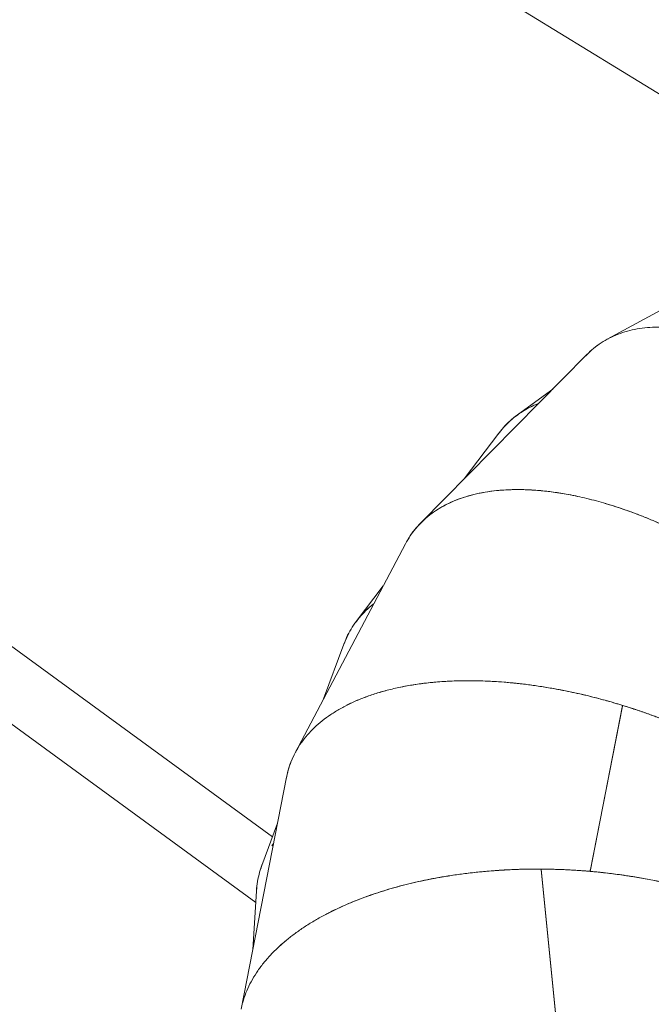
# Model space of a CAD drawing. Extents: x 5459245 to 5462690, y 5971016 to 5972523.
# Tile 41 of 198: x 5462440.842 to 5462441.603, y 5972214.079 to 5972215.264. Entities that reach past the tile are written whole.
import ezdxf

# ---------------------------------------------------------------- set-up
doc = ezdxf.new("R2010")
doc.units = 0
doc.layers.add('A_MAŁA ARCHITEKTURA', color=195, linetype='CONTINUOUS', lineweight=9)
doc.layers.add('ADT CCTV', color=102, linetype='CONTINUOUS')

# ---------------------------------------------------------------- blocks, each defined once
blk = doc.blocks.new('MEGA')
at = {"layer": 'A_MAŁA ARCHITEKTURA'}
for p, q in [((5462443.5402, 5972220.7256), (5462443.4775, 5972219.9259)), ((5462443.5555, 5972219.9501), (5462443.6158, 5972220.7197)), ((5462444.5612, 5972220.615), (5462444.5612, 5972216.3794)), ((5462443.9398, 5972219.9985), (5462443.6559, 5972219.9799)), ((5462443.7981, 5972219.9984), (5462443.7292, 5972219.9847)), ((5462443.8828, 5972219.9948), (5462443.8292, 5972220)), ((5462444.248, 5972219.9319), (5462443.9708, 5972219.996)), ((5462444.1123, 5972219.9725), (5462444.0435, 5972219.9792)), ((5462443.6255, 5972219.9733), (5462443.359, 5972219.8735)), ((5462444.1913, 5972219.945), (5462444.1426, 5972219.965)), ((5462443.5727, 5972219.9536), (5462443.5192, 5972219.9429)), ((5462443.549, 5972219.9447), (5462443.5455, 5972219.945)), ((5462443.4898, 5972219.9324), (5462443.427, 5972219.899)), ((5462443.4887, 5972219.9317), (5462443.4938, 5972219.9343)), ((5462444.5239, 5972219.7791), (5462444.2769, 5972219.9205)), ((5462443.9111, 5972219.6739), (5462443.7204, 5972219.6024)), ((5462443.9111, 5972219.6738), (5462443.7204, 5972219.6024)), ((5462443.9101, 5972219.6735), (5462443.7205, 5972219.6025)), ((5462443.9101, 5972219.6735), (5462443.9111, 5972219.6739)), ((5462443.6918, 5972219.6542), (5462443.5298, 5972219.5307)), ((5462443.6917, 5972219.6542), (5462443.5298, 5972219.5307)), ((5462443.6909, 5972219.6536), (5462443.5299, 5972219.5308)), ((5462443.6909, 5972219.6536), (5462443.6917, 5972219.6542)), ((5462443.7214, 5972219.6028), (5462443.7216, 5972219.6028)), ((5462443.7215, 5972219.6028), (5462443.7217, 5972219.6028)), ((5462443.7218, 5972219.603), (5462443.722, 5972219.603))]:
    blk.add_line(p, q, dxfattribs=at)
for points, knots in [([(5462443.858, 5972219.9932), (5462443.856, 5972219.9939), (5462443.8503, 5972219.9961), (5462443.8407, 5972219.9984), (5462443.8293, 5972220.0002), (5462443.818, 5972220.0007), (5462443.8071, 5972220.0001), (5462443.8001, 5972219.9987), (5462443.7969, 5972219.9981)], [0, 0, 0, 0, 0.09753, 0.2828409, 0.467534, 0.6529136, 0.8383618, 1, 1, 1, 1]), ([(5462443.858, 5972219.9932), (5462443.8569, 5972219.9936), (5462443.8521, 5972219.9956), (5462443.8434, 5972219.9978), (5462443.8321, 5972219.9999), (5462443.8207, 5972220.0006), (5462443.8094, 5972220.0003), (5462443.8019, 5972219.999), (5462443.7981, 5972219.9984)], [0, 0, 0, 0, 0.055611, 0.244237, 0.432925, 0.622195, 0.81139, 1, 1, 1, 1]), ([(5462444.1268, 5972219.6294), (5462444.1269, 5972219.6336), (5462444.1272, 5972219.6418), (5462444.1274, 5972219.6536), (5462444.1274, 5972219.6651), (5462444.1272, 5972219.6767), (5462444.1267, 5972219.6886), (5462444.1261, 5972219.7007), (5462444.1254, 5972219.7115), (5462444.1245, 5972219.7212), (5462444.1237, 5972219.7294), (5462444.1228, 5972219.7373), (5462444.1219, 5972219.7451), (5462444.1208, 5972219.7527), (5462444.1197, 5972219.7601), (5462444.1186, 5972219.7673), (5462444.117, 5972219.7764), (5462444.1149, 5972219.7874), (5462444.1121, 5972219.8001), (5462444.1091, 5972219.8123), (5462444.106, 5972219.824), (5462444.1026, 5972219.8354), (5462444.099, 5972219.8465), (5462444.0952, 5972219.8572), (5462444.0913, 5972219.8674), (5462444.0872, 5972219.8772), (5462444.083, 5972219.8866), (5462444.0776, 5972219.8976), (5462444.0709, 5972219.91), (5462444.0628, 5972219.9234), (5462444.0543, 5972219.9357), (5462444.0453, 5972219.947), (5462444.036, 5972219.9573), (5462444.0263, 5972219.9665), (5462444.0162, 5972219.9746), (5462444.0059, 5972219.9816), (5462443.9953, 5972219.9874), (5462443.9845, 5972219.9921), (5462443.9735, 5972219.9956), (5462443.9624, 5972219.9978), (5462443.9511, 5972219.9989), (5462443.9436, 5972219.9987), (5462443.9398, 5972219.9985)], [0, 0, 0, 0, 0.0213972, 0.0411591, 0.0592855, 0.0792789, 0.1000592, 0.1198733, 0.141168, 0.1556784, 0.1699333, 0.1839327, 0.1976766, 0.211165, 0.224398, 0.2373756, 0.2500978, 0.2744275, 0.2983038, 0.3217267, 0.3446963, 0.3672129, 0.3906126, 0.4130708, 0.4352577, 0.4571737, 0.4788188, 0.5001934, 0.5365127, 0.5723565, 0.6077258, 0.6433165, 0.6792622, 0.7149141, 0.7502736, 0.7861858, 0.8219482, 0.8575626, 0.8931887, 0.9289248, 0.9646467, 1, 1, 1, 1]), ([(5462443.944, 5972219.9986), (5462443.9455, 5972219.9987), (5462443.9507, 5972219.9989), (5462443.9597, 5972219.9981), (5462443.9704, 5972219.9963), (5462443.9805, 5972219.9934), (5462443.9901, 5972219.9898), (5462443.9995, 5972219.9853), (5462444.0086, 5972219.9798), (5462444.0176, 5972219.9735), (5462444.0263, 5972219.9664), (5462444.0349, 5972219.9583), (5462444.0428, 5972219.9498), (5462444.0502, 5972219.9409), (5462444.0571, 5972219.9317), (5462444.0637, 5972219.9218), (5462444.0701, 5972219.9114), (5462444.0755, 5972219.9017), (5462444.0799, 5972219.8929), (5462444.0836, 5972219.8853), (5462444.0871, 5972219.8773), (5462444.0906, 5972219.8691), (5462444.0939, 5972219.8606), (5462444.0974, 5972219.8512), (5462444.1008, 5972219.841), (5462444.1043, 5972219.8297), (5462444.1076, 5972219.818), (5462444.1108, 5972219.8058), (5462444.1136, 5972219.7934), (5462444.1158, 5972219.7827), (5462444.1174, 5972219.7738), (5462444.1187, 5972219.7665), (5462444.1199, 5972219.759), (5462444.121, 5972219.7513), (5462444.1221, 5972219.7434), (5462444.1231, 5972219.7354), (5462444.124, 5972219.7271), (5462444.1248, 5972219.7179), (5462444.1257, 5972219.7075), (5462444.1264, 5972219.6958), (5462444.1269, 5972219.6841), (5462444.1273, 5972219.6724), (5462444.1274, 5972219.6606), (5462444.1273, 5972219.6488), (5462444.1271, 5972219.6389), (5462444.1269, 5972219.6313), (5462444.1267, 5972219.6269), (5462444.1265, 5972219.6238), (5462444.1264, 5972219.6222), (5462444.1264, 5972219.6205), (5462444.1263, 5972219.6188), (5462444.1262, 5972219.6173), (5462444.1261, 5972219.6158), (5462444.126, 5972219.614), (5462444.1258, 5972219.6111), (5462444.1255, 5972219.6072), (5462444.1251, 5972219.6017), (5462444.1246, 5972219.5955), (5462444.1241, 5972219.5893), (5462444.1235, 5972219.5838), (5462444.123, 5972219.5789), (5462444.1225, 5972219.5745), (5462444.1222, 5972219.5717), (5462444.122, 5972219.5703)], [0, 0, 0, 0, 0.012511, 0.045423, 0.078322, 0.106997, 0.135756, 0.164599, 0.193529, 0.222051, 0.250759, 0.279654, 0.308736, 0.334114, 0.359739, 0.385612, 0.411733, 0.437377, 0.45394, 0.470663, 0.487546, 0.504589, 0.521793, 0.539157, 0.559828, 0.580883, 0.60232, 0.62414, 0.646343, 0.667275, 0.679329, 0.691592, 0.704066, 0.716748, 0.729641, 0.742743, 0.756056, 0.769578, 0.787258, 0.805647, 0.824745, 0.842192, 0.860412, 0.87977, 0.897151, 0.905817, 0.915036, 0.917541, 0.920085, 0.922666, 0.925285, 0.927942, 0.929372, 0.93215, 0.936569, 0.942631, 0.950334, 0.961644, 0.97125, 0.979394, 0.9869, 0.993769, 1, 1, 1, 1]), ([(5462443.6242, 5972219.9728), (5462443.6273, 5972219.9739), (5462443.634, 5972219.9764), (5462443.6446, 5972219.9787), (5462443.6526, 5972219.9799), (5462443.6569, 5972219.9799), (5462443.6573, 5972219.9799)], [0, 0, 0, 0, 0.292307, 0.626229, 0.960088, 1, 1, 1, 1]), ([(5462443.9111, 5972219.6739), (5462443.91, 5972219.678), (5462443.9079, 5972219.686), (5462443.9047, 5972219.6973), (5462443.9013, 5972219.7083), (5462443.8978, 5972219.7194), (5462443.8939, 5972219.7306), (5462443.8898, 5972219.742), (5462443.886, 5972219.7521), (5462443.8824, 5972219.7611), (5462443.8793, 5972219.7687), (5462443.8761, 5972219.7761), (5462443.873, 5972219.7833), (5462443.8698, 5972219.7903), (5462443.8666, 5972219.797), (5462443.8634, 5972219.8035), (5462443.8593, 5972219.8118), (5462443.8541, 5972219.8217), (5462443.8477, 5972219.8331), (5462443.8414, 5972219.8439), (5462443.835, 5972219.8542), (5462443.8284, 5972219.8642), (5462443.8218, 5972219.8737), (5462443.8151, 5972219.8829), (5462443.8084, 5972219.8916), (5462443.8017, 5972219.8997), (5462443.7949, 5972219.9075), (5462443.7866, 5972219.9165), (5462443.7766, 5972219.9265), (5462443.7649, 5972219.9369), (5462443.7532, 5972219.9462), (5462443.7414, 5972219.9545), (5462443.7294, 5972219.9616), (5462443.7175, 5972219.9676), (5462443.7056, 5972219.9725), (5462443.6937, 5972219.9762), (5462443.6818, 5972219.9788), (5462443.6701, 5972219.9801), (5462443.6586, 5972219.9802), (5462443.6473, 5972219.9792), (5462443.6362, 5972219.977), (5462443.629, 5972219.9746), (5462443.6255, 5972219.9733)], [0, 0, 0, 0, 0.021397, 0.041159, 0.059285, 0.079279, 0.100059, 0.119873, 0.141168, 0.155678, 0.169933, 0.183933, 0.197677, 0.211165, 0.224398, 0.237376, 0.250098, 0.274428, 0.298304, 0.321727, 0.344696, 0.367213, 0.390613, 0.413071, 0.435258, 0.457174, 0.478819, 0.500193, 0.536513, 0.572356, 0.607726, 0.643316, 0.679262, 0.714914, 0.750274, 0.786186, 0.821948, 0.857563, 0.893189, 0.928925, 0.964647, 1, 1, 1, 1]), ([(5462444.1109, 5972219.9726), (5462444.1143, 5972219.9722), (5462444.1214, 5972219.9715), (5462444.1319, 5972219.9689), (5462444.1396, 5972219.9665), (5462444.1435, 5972219.9646), (5462444.1439, 5972219.9644)], [0, 0, 0, 0, 0.292114, 0.625991, 0.960059, 1, 1, 1, 1]), ([(5462444.1679, 5972219.9504), (5462444.167, 5972219.9511), (5462444.163, 5972219.9543), (5462444.1555, 5972219.9589), (5462444.1452, 5972219.9641), (5462444.1345, 5972219.9681), (5462444.1236, 5972219.9711), (5462444.1161, 5972219.972), (5462444.1123, 5972219.9725)], [0, 0, 0, 0, 0.0506215, 0.2404439, 0.4303287, 0.6207996, 0.811195, 1, 1, 1, 1]), ([(5462444.1459, 5972219.9634), (5462444.1483, 5972219.9624), (5462444.1541, 5972219.9597), (5462444.1614, 5972219.9553), (5462444.1662, 5972219.9517), (5462444.1678, 5972219.9504)], [0, 0, 0, 0, 0.314521, 0.771825, 1, 1, 1, 1]), ([(5462443.737, 5972219.957), (5462443.7375, 5972219.9567), (5462443.742, 5972219.9541), (5462443.7504, 5972219.9482), (5462443.7622, 5972219.9392), (5462443.7738, 5972219.9291), (5462443.7853, 5972219.9179), (5462443.7965, 5972219.9058), (5462443.8076, 5972219.8927), (5462443.8168, 5972219.8807), (5462443.8242, 5972219.8704), (5462443.8298, 5972219.8621), (5462443.8355, 5972219.8534), (5462443.8411, 5972219.8444), (5462443.8466, 5972219.835), (5462443.852, 5972219.8255), (5462443.8577, 5972219.8148), (5462443.8639, 5972219.8028), (5462443.8705, 5972219.7889), (5462443.877, 5972219.7743), (5462443.8822, 5972219.7619), (5462443.886, 5972219.7521), (5462443.8887, 5972219.7451), (5462443.8913, 5972219.7379), (5462443.894, 5972219.7306), (5462443.8964, 5972219.7233), (5462443.8988, 5972219.7163), (5462443.901, 5972219.7094), (5462443.9031, 5972219.7024), (5462443.9053, 5972219.6951), (5462443.9072, 5972219.6883), (5462443.9089, 5972219.6823), (5462443.9102, 5972219.6772), (5462443.9115, 5972219.6722), (5462443.9129, 5972219.6669), (5462443.9142, 5972219.6612), (5462443.9157, 5972219.655), (5462443.9173, 5972219.6482), (5462443.9188, 5972219.641), (5462443.9202, 5972219.6343), (5462443.9213, 5972219.6283), (5462443.9223, 5972219.6233), (5462443.923, 5972219.6193), (5462443.9234, 5972219.617), (5462443.9236, 5972219.616)], [0, 0, 0, 0, 0.006455, 0.05316, 0.100258, 0.14794, 0.195202, 0.24177, 0.289219, 0.33755, 0.363219, 0.389002, 0.415191, 0.441788, 0.468793, 0.496205, 0.521963, 0.556823, 0.592898, 0.630187, 0.668691, 0.685379, 0.702257, 0.719574, 0.737329, 0.755149, 0.771234, 0.787043, 0.803479, 0.82054, 0.837363, 0.850853, 0.86142, 0.872763, 0.884882, 0.897777, 0.911447, 0.927634, 0.943885, 0.959612, 0.973087, 0.98431, 0.993281, 1, 1, 1, 1]), ([(5462443.5208, 5972219.9432), (5462443.5175, 5972219.9425), (5462443.5104, 5972219.9411), (5462443.5001, 5972219.9373), (5462443.4931, 5972219.9344), (5462443.4898, 5972219.9324), (5462443.4898, 5972219.9324)], [0, 0, 0, 0, 0.308095, 0.653103, 0.998666, 1, 1, 1, 1]), ([(5462443.5151, 5972219.9419), (5462443.5165, 5972219.9423), (5462443.5184, 5972219.9428), (5462443.5203, 5972219.9431), (5462443.5208, 5972219.9432)], [0, 0, 0, 0, 0.747027, 1, 1, 1, 1]), ([(5462444.2466, 5972219.9321), (5462444.2499, 5972219.9314), (5462444.2568, 5972219.9297), (5462444.2669, 5972219.9257), (5462444.2742, 5972219.9223), (5462444.2779, 5972219.92), (5462444.2783, 5972219.9197)], [0, 0, 0, 0, 0.291503, 0.624407, 0.95719, 1, 1, 1, 1]), ([(5462444.3204, 5972219.5244), (5462444.3211, 5972219.5265), (5462444.3225, 5972219.5306), (5462444.3245, 5972219.5367), (5462444.3264, 5972219.5426), (5462444.3282, 5972219.5483), (5462444.3299, 5972219.5537), (5462444.3314, 5972219.559), (5462444.3329, 5972219.5641), (5462444.3345, 5972219.5699), (5462444.3362, 5972219.5764), (5462444.3381, 5972219.5836), (5462444.3398, 5972219.5906), (5462444.3414, 5972219.5974), (5462444.3432, 5972219.6055), (5462444.3452, 5972219.6148), (5462444.3472, 5972219.6252), (5462444.349, 5972219.6356), (5462444.3506, 5972219.646), (5462444.3521, 5972219.6565), (5462444.3537, 5972219.67), (5462444.3553, 5972219.6861), (5462444.3564, 5972219.7052), (5462444.3569, 5972219.7239), (5462444.3565, 5972219.7422), (5462444.3555, 5972219.7599), (5462444.3537, 5972219.777), (5462444.3512, 5972219.7935), (5462444.348, 5972219.8093), (5462444.3441, 5972219.8244), (5462444.3395, 5972219.8387), (5462444.3341, 5972219.8521), (5462444.3282, 5972219.8646), (5462444.3215, 5972219.8762), (5462444.3143, 5972219.8869), (5462444.3064, 5972219.8966), (5462444.298, 5972219.9052), (5462444.289, 5972219.9128), (5462444.2794, 5972219.9193), (5462444.2694, 5972219.9247), (5462444.259, 5972219.929), (5462444.2517, 5972219.9309), (5462444.248, 5972219.9319)], [0, 0, 0, 0, 0.011076, 0.021782, 0.032117, 0.042081, 0.051675, 0.060898, 0.06975, 0.078515, 0.091423, 0.104012, 0.116284, 0.128237, 0.140181, 0.159016, 0.177349, 0.195179, 0.214272, 0.233261, 0.251909, 0.287253, 0.321712, 0.358359, 0.394145, 0.429072, 0.46504, 0.501024, 0.536415, 0.571868, 0.607918, 0.643563, 0.678823, 0.714842, 0.75061, 0.786127, 0.821817, 0.8576, 0.893276, 0.928889, 0.964588, 1, 1, 1, 1]), ([(5462443.4562, 5972219.8711), (5462443.4536, 5972219.872), (5462443.4463, 5972219.8744), (5462443.4347, 5972219.8772), (5462443.4216, 5972219.8796), (5462443.4087, 5972219.8808), (5462443.3963, 5972219.8809), (5462443.3842, 5972219.8799), (5462443.3743, 5972219.8782), (5462443.3687, 5972219.8765), (5462443.3667, 5972219.8759)], [0, 0, 0, 0, 0.080508, 0.22193, 0.362195, 0.50131, 0.642599, 0.783299, 0.923417, 1, 1, 1, 1]), ([(5462443.447, 5972219.874), (5462443.4504, 5972219.873), (5462443.4576, 5972219.8709), (5462443.4691, 5972219.8666), (5462443.4813, 5972219.8614), (5462443.4937, 5972219.8553), (5462443.5062, 5972219.8485), (5462443.5187, 5972219.8409), (5462443.5312, 5972219.8326), (5462443.5431, 5972219.824), (5462443.5543, 5972219.8153), (5462443.5645, 5972219.8068), (5462443.573, 5972219.7995), (5462443.5797, 5972219.7934), (5462443.5846, 5972219.7888), (5462443.5895, 5972219.7841), (5462443.5944, 5972219.7793), (5462443.6011, 5972219.7726), (5462443.6094, 5972219.7639), (5462443.6196, 5972219.7526), (5462443.63, 5972219.7406), (5462443.6389, 5972219.7298), (5462443.6461, 5972219.7207), (5462443.6516, 5972219.7135), (5462443.6571, 5972219.7061), (5462443.6625, 5972219.6986), (5462443.6674, 5972219.6916), (5462443.6718, 5972219.6853), (5462443.6759, 5972219.6792), (5462443.6801, 5972219.6729), (5462443.6839, 5972219.6668), (5462443.6873, 5972219.6615), (5462443.69, 5972219.6571), (5462443.6926, 5972219.6528), (5462443.6954, 5972219.6481), (5462443.6983, 5972219.6432), (5462443.7015, 5972219.6377), (5462443.7049, 5972219.6318), (5462443.7083, 5972219.6255), (5462443.7116, 5972219.6194), (5462443.7145, 5972219.614), (5462443.7169, 5972219.6094), (5462443.7188, 5972219.6056), (5462443.7199, 5972219.6034), (5462443.7204, 5972219.6024)], [0, 0, 0, 0, 0.035155, 0.076516, 0.118365, 0.160704, 0.202663, 0.243845, 0.285742, 0.328353, 0.363396, 0.397437, 0.43221, 0.448857, 0.465666, 0.482638, 0.499773, 0.516512, 0.551408, 0.587577, 0.625018, 0.663731, 0.684957, 0.705393, 0.726486, 0.748236, 0.768593, 0.784381, 0.800825, 0.817924, 0.835678, 0.849415, 0.859832, 0.87108, 0.883159, 0.89607, 0.909811, 0.925471, 0.941899, 0.957885, 0.971689, 0.983309, 0.992746, 1, 1, 1, 1]), ([(5462443.6917, 5972219.6542), (5462443.6895, 5972219.6579), (5462443.6852, 5972219.6649), (5462443.6788, 5972219.6748), (5462443.6725, 5972219.6843), (5462443.6659, 5972219.6939), (5462443.6589, 5972219.7036), (5462443.6517, 5972219.7133), (5462443.6451, 5972219.7219), (5462443.6391, 5972219.7295), (5462443.6339, 5972219.7359), (5462443.6288, 5972219.742), (5462443.6237, 5972219.748), (5462443.6186, 5972219.7537), (5462443.6136, 5972219.7593), (5462443.6087, 5972219.7646), (5462443.6023, 5972219.7713), (5462443.5944, 5972219.7793), (5462443.5851, 5972219.7884), (5462443.5759, 5972219.7969), (5462443.5668, 5972219.8049), (5462443.5577, 5972219.8126), (5462443.5485, 5972219.8198), (5462443.5395, 5972219.8266), (5462443.5305, 5972219.833), (5462443.5217, 5972219.8389), (5462443.5142, 5972219.8436), (5462443.5097, 5972219.8463), (5462443.508, 5972219.8472)], [0, 0, 0, 0, 0.043554, 0.083779, 0.120675, 0.161371, 0.203669, 0.244, 0.287345, 0.316881, 0.345896, 0.374392, 0.402368, 0.429823, 0.456759, 0.483174, 0.50907, 0.558593, 0.607193, 0.65487, 0.701624, 0.747456, 0.795086, 0.840799, 0.88596, 0.93057, 0.974628, 1, 1, 1, 1]), ([(5462443.8462, 5972219.2483), (5462443.8482, 5972219.2499), (5462443.8531, 5972219.2536), (5462443.8604, 5972219.2604), (5462443.8681, 5972219.2687), (5462443.8756, 5972219.2778), (5462443.8823, 5972219.2873), (5462443.8885, 5972219.2971), (5462443.8941, 5972219.3071), (5462443.8994, 5972219.3177), (5462443.9043, 5972219.3289), (5462443.9084, 5972219.3393), (5462443.9116, 5972219.3485), (5462443.9143, 5972219.3566), (5462443.9167, 5972219.3649), (5462443.9191, 5972219.3735), (5462443.9213, 5972219.3824), (5462443.9235, 5972219.3921), (5462443.9256, 5972219.4027), (5462443.9275, 5972219.4144), (5462443.9293, 5972219.4264), (5462443.9308, 5972219.4389), (5462443.932, 5972219.4516), (5462443.9327, 5972219.4625), (5462443.9332, 5972219.4715), (5462443.9335, 5972219.4789), (5462443.9337, 5972219.4865), (5462443.9339, 5972219.4943), (5462443.9339, 5972219.5022), (5462443.9338, 5972219.5104), (5462443.9336, 5972219.5187), (5462443.9332, 5972219.5291), (5462443.9325, 5972219.542), (5462443.9313, 5972219.5571), (5462443.9301, 5972219.5696), (5462443.929, 5972219.5794), (5462443.928, 5972219.5867), (5462443.927, 5972219.5942), (5462443.926, 5972219.6013), (5462443.925, 5972219.6073), (5462443.9241, 5972219.6126), (5462443.9233, 5972219.6176), (5462443.9223, 5972219.623), (5462443.9212, 5972219.6288), (5462443.92, 5972219.6351), (5462443.9186, 5972219.6419), (5462443.9171, 5972219.649), (5462443.9156, 5972219.6557), (5462443.9142, 5972219.6616), (5462443.9129, 5972219.6666), (5462443.912, 5972219.6705), (5462443.9114, 5972219.6728), (5462443.9111, 5972219.6738)], [0, 0, 0, 0, 0.025554, 0.06002, 0.094708, 0.12962, 0.164757, 0.195422, 0.226385, 0.257646, 0.289207, 0.320192, 0.340204, 0.360411, 0.38081, 0.401403, 0.42219, 0.443171, 0.468148, 0.493587, 0.51949, 0.545855, 0.572682, 0.597974, 0.612538, 0.627355, 0.642426, 0.657751, 0.673329, 0.689161, 0.705246, 0.721585, 0.749669, 0.779217, 0.807618, 0.820949, 0.834802, 0.849178, 0.863333, 0.874642, 0.883507, 0.893027, 0.903203, 0.914034, 0.925521, 0.939056, 0.952687, 0.965895, 0.97723, 0.986693, 0.994283, 1, 1, 1, 1]), ([(5462443.7732, 5972219.2685), (5462443.7742, 5972219.2711), (5462443.7762, 5972219.277), (5462443.7789, 5972219.287), (5462443.7814, 5972219.2981), (5462443.7834, 5972219.3099), (5462443.7849, 5972219.322), (5462443.7858, 5972219.3331), (5462443.7862, 5972219.3429), (5462443.7864, 5972219.3514), (5462443.7864, 5972219.3601), (5462443.7861, 5972219.369), (5462443.7857, 5972219.3781), (5462443.7849, 5972219.3881), (5462443.7839, 5972219.3988), (5462443.7824, 5972219.4105), (5462443.7806, 5972219.4226), (5462443.7784, 5972219.435), (5462443.7759, 5972219.4474), (5462443.7733, 5972219.4589), (5462443.7708, 5972219.4693), (5462443.7682, 5972219.479), (5462443.7654, 5972219.4889), (5462443.7623, 5972219.4991), (5462443.759, 5972219.5095), (5462443.7556, 5972219.5193), (5462443.7524, 5972219.5284), (5462443.7493, 5972219.5369), (5462443.7459, 5972219.5455), (5462443.7425, 5972219.554), (5462443.7389, 5972219.5624), (5462443.7354, 5972219.5707), (5462443.7316, 5972219.5791), (5462443.7278, 5972219.5873), (5462443.7245, 5972219.5941), (5462443.7219, 5972219.5994), (5462443.7197, 5972219.6039), (5462443.7172, 5972219.6087), (5462443.7145, 5972219.6139), (5462443.7116, 5972219.6194), (5462443.7083, 5972219.6255), (5462443.7049, 5972219.6317), (5462443.7015, 5972219.6377), (5462443.6984, 5972219.6431), (5462443.6958, 5972219.6475), (5462443.6936, 5972219.6511), (5462443.6923, 5972219.6533), (5462443.6918, 5972219.6542)], [0, 0, 0, 0, 0.027831, 0.063523, 0.099562, 0.135948, 0.172682, 0.208747, 0.23204, 0.255559, 0.279303, 0.303272, 0.327466, 0.351886, 0.380958, 0.410568, 0.440716, 0.471403, 0.502629, 0.532067, 0.554734, 0.577925, 0.601642, 0.625883, 0.650649, 0.67594, 0.695669, 0.715436, 0.73584, 0.756883, 0.776439, 0.795633, 0.815818, 0.836995, 0.854472, 0.86457, 0.875467, 0.887163, 0.899658, 0.912953, 0.928161, 0.943998, 0.959409, 0.972715, 0.983915, 0.99301, 1, 1, 1, 1]), ([(5462443.7204, 5972219.6024), (5462443.7223, 5972219.5985), (5462443.726, 5972219.5912), (5462443.7309, 5972219.5805), (5462443.7357, 5972219.57), (5462443.7399, 5972219.5603), (5462443.7437, 5972219.551), (5462443.747, 5972219.5428), (5462443.7502, 5972219.5343), (5462443.7534, 5972219.5256), (5462443.7566, 5972219.5167), (5462443.7595, 5972219.5078), (5462443.7623, 5972219.4992), (5462443.7648, 5972219.4907), (5462443.7672, 5972219.4825), (5462443.7694, 5972219.4744), (5462443.7722, 5972219.4638), (5462443.7752, 5972219.4508), (5462443.7783, 5972219.4358), (5462443.7809, 5972219.4213), (5462443.7829, 5972219.407), (5462443.7845, 5972219.3928), (5462443.7857, 5972219.3789), (5462443.7863, 5972219.3655), (5462443.7865, 5972219.356), (5462443.7863, 5972219.351), (5462443.7863, 5972219.3502)], [0, 0, 0, 0, 0.044708, 0.085983, 0.123824, 0.165759, 0.198476, 0.230062, 0.260704, 0.295213, 0.329728, 0.363538, 0.396643, 0.429042, 0.460737, 0.491726, 0.523388, 0.584028, 0.643271, 0.701119, 0.757571, 0.817086, 0.875369, 0.932737, 0.98919, 1, 1, 1, 1])]:
    blk.add_open_spline(points, degree=3, knots=knots, dxfattribs=at)
blk = doc.blocks.new('A770198')
at = {"layer": 'ADT CCTV', "color": 140, "lineweight": 9}
blk.add_arc((30, 19.0421), 30, 140.60054, 219.40054, dxfattribs=at)
blk = doc.blocks.new('G$CFAE608CC')
at = {"layer": 'ADT CCTV', "rotation": 90}
blk.add_blockref('A770198', (38.0838, 0), dxfattribs=at)

msp = doc.modelspace()

# ---------------------------------------------------------------- block references
at = {"layer": 'A_MAŁA ARCHITEKTURA', "color": 6, "rotation": 58.39971502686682}
msp.add_blockref('MEGA', (7686859.5945, -1809666.1669), dxfattribs=at)
at = {"layer": 'ADT CCTV', "rotation": 184.5356804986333}
msp.add_blockref('G$CFAE608CC', (5462467.5094, 5972223.8305), dxfattribs=at)

doc.saveas('drawing.dxf')
